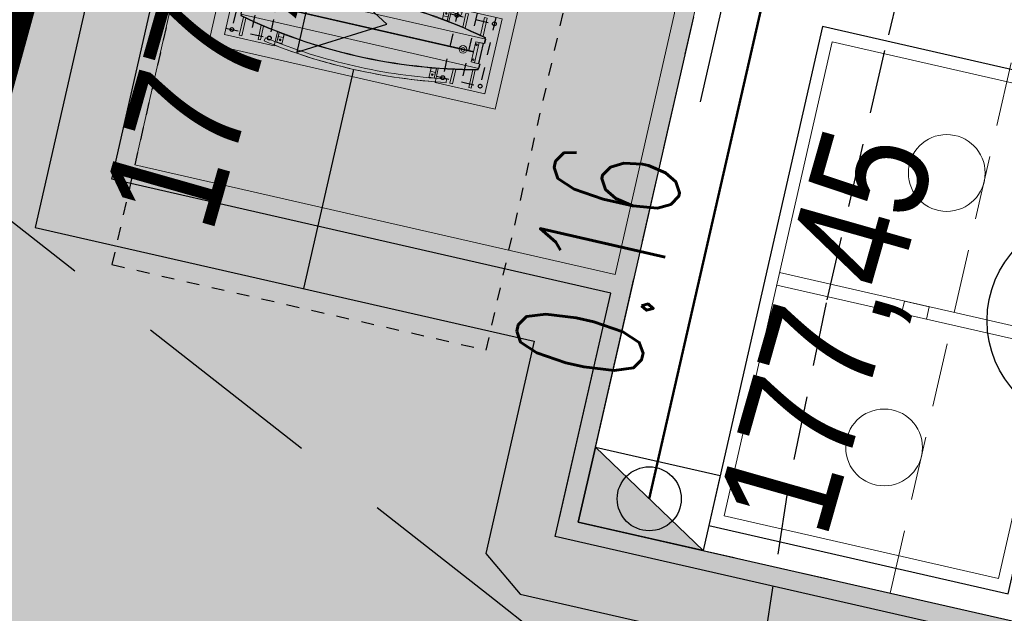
# Model space of a CAD drawing. Header units: metres. Extents: x 964 to 7125, y -212 to 9570.
# Tile 65 of 185: x 1906.96 to 1914.65, y 235.66 to 240.3. Entities that reach past the tile are written whole.
import ezdxf
from ezdxf import colors
from ezdxf.entities.mleader import LeaderData, LeaderLine
from ezdxf.enums import TextEntityAlignment as Align
from ezdxf.math import Vec2, Vec3

# ---------------------------------------------------------------- set-up
doc = ezdxf.new("R2010")
doc.units = ezdxf.units.M
for name, pattern in [('ACAD_ISO03W100', [30, 12, -18]), ('CENTER2', [1.125, 0.75, -0.125, 0.125, -0.125]), ('CIĄGłA', [0]), ('DASH', [0.75, 0.5, -0.25]), ('DASHED', [0.75, 0.5, -0.25]), ('HIDDEN', [0.375, 0.25, -0.125])]:
    doc.linetypes.add(name, pattern=pattern)
for name, color, linetype, lineweight in [('- AGP-1_OPISY', 7, 'Continuous', 13), ('00', 4, 'Continuous', 30), ('_IE', 240, 'Continuous', 9), ('AGP1_granica_opracow', 7, 'Continuous', 15), ('AGP1_HATCH', 7, 'Continuous', 5), ('AGP1_KRAWEZNIKI GRUBOŚCI', 7, 'Continuous', 15), ('AGP1_KRAWEZNIKI NOWE', 7, 'Continuous', 30), ('AGP1_OPISY', 7, 'Continuous', 13), ('AGP1_PYLON', 5, 'Continuous', 15), ('IS', 7, 'Continuous', 15), ('IS-KD-brudna', 96, 'Continuous', 50), ('IS-KD-brudna-studnie', 96, 'Continuous', 30), ('IS-KD-opis', 96, 'Continuous', 30), ('IS-KD-opis-rzedne', 96, 'Continuous', 30), ('IS-KD-zbiornik', 96, 'Continuous', 30), ('MIEJCA PARKINGOWE', 7, 'Continuous', 9), ('STREFY GAZOCIĄG', 7, 'Continuous', 9)]:
    doc.layers.add(name, color=color, linetype=linetype, lineweight=lineweight)
for name, color, linetype in [('03', 1, 'CENTER2'), ('05', 3, 'Continuous'), ('0S', 7, 'Continuous'), ('WYMIARY', 9, 'Continuous'), ('ZP_strefy oddziaływania', 8, 'HIDDEN'), ('zz-odwodnienie', 5, 'Continuous')]:
    doc.layers.add(name, color=color, linetype=linetype)
doc.layers.add('IS-viewport', color=254, linetype='Continuous', lineweight=0, plot=False)
doc.styles.add('IS-0.6', font='simplex.shx', dxfattribs={"width": 0.6})
doc.styles.get("Standard").update_dxf_attribs({"font": 'arial.ttf'})

# ---------------------------------------------------------------- blocks, each defined once
blk = doc.blocks.new('d_wpust')
at = {"layer": 'zz-odwodnienie'}
blk.add_hatch(color=0, dxfattribs=at).paths.add_polyline_path([(-0.5, 0.6000000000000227), (-0.5, 0), (0.5, 0)])
at = {"layer": 'zz-odwodnienie', "color": 0}
for p, q in [((-0.5, 0.6000000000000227), (0.5, 0)), ((-0.5, 0), (-0.5, 0.6000000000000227)), ((-0.5, 0.6000000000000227), (0.5, 0.6000000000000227)), ((0.5, 0.6000000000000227), (0.5, 0)), ((0.5, 0), (-0.5, 0))]:
    blk.add_line(p, q, dxfattribs=at)
blk.add_lwpolyline([(-0.5, 0.6000000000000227), (-0.5, 0), (0.5, 0)], close=True, dxfattribs=at)
blk = doc.blocks.new('d_rzędna')
at = {"layer": 'zz-odwodnienie'}
blk.add_hatch(color=0, dxfattribs=at).paths.add_polyline_path([(0, 0), (0.3686594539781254, 0.6385369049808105), (-0.3686594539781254, 0.6385369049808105)])
at = {"layer": 'zz-odwodnienie', "color": 0}
for p, q in [((-0.3686594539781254, 0.6385369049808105), (0, 0)), ((0.3686594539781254, 0.6385369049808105), (-0.3686594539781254, 0.6385369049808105)), ((-0.3686594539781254, 0.6385369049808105), (0, 0)), ((0.3686594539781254, 0.6385369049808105), (-0.3686594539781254, 0.6385369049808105)), ((0, 0), (0.3686594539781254, 0.6385369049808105)), ((0, 0), (0.3686594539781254, 0.6385369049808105))]:
    blk.add_line(p, q, dxfattribs=at)
blk = doc.blocks.new('opracowanie drogowe 20250115 konstantynów')
at = {"layer": 'zz-odwodnienie', "rotation": 77.28578732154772}
blk.add_blockref('d_rzędna', (1909.83012639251, 240.2668672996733), dxfattribs=at)
at = {"layer": 'zz-odwodnienie', "color": 5, "linetype": 'CIĄGłA', "lineweight": 0, "rotation": 347.1431079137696}
for p in [(1911.81327759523, 236.2659347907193), (1911.81327759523, 236.2659347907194), (1911.81327759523, 236.2659347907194)]:
    blk.add_blockref('d_wpust', p, dxfattribs=at)
at = {"layer": 'zz-odwodnienie', "char_height": 0.9, "width": 5.784085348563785, "attachment_point": 1, "rotation": 74.12952745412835}
for s, insert in [('{\\fArial Narrow|b0|i0|c238|p34;177,65}', (1907.595717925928, 238.8595530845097)), ('{\\fArial Narrow|b0|i0|c238|p34;177,45}', (1912.395148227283, 236.4758554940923)), ('{\\fArial Narrow|b0|i0|c238|p34;177,45}', (1912.395148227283, 236.4758554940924)), ('{\\fArial Narrow|b0|i0|c238|p34;177,45}', (1912.395148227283, 236.4758554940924))]:
    blk.add_mtext(s, dxfattribs=dict(at, insert=insert))
blk = doc.blocks.new('pylon Orlen rzut')
at = {"layer": 'AGP1_PYLON', "color": 18, "true_color": 0x000000}
for p, q in [((-929.3750000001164, 279.9999999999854), (-929.3750000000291, 134.9997798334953)), ((-909.3750000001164, 279.9999999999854), (-929.3750000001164, 279.9999999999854)), ((-909.3750000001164, 279.9999999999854), (-909.3750000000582, 139.3932414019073)), ((-759.3750000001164, 280.0000000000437), (-779.3750000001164, 280.0000000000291)), ((-779.3750000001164, 280.0000000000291), (-779.3750000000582, 165.5257989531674)), ((-759.3750000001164, 280.0000000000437), (-759.3750000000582, 169.1761474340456)), ((-730.0851894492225, 280.8298369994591), (-725.5928571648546, 254.2061830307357)), ((-630.0000000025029, 269.247322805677), (-630.0000000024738, 190.4342686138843)), ((-590.0000000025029, 196.1872071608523), (-590.0000000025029, 274.8981267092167)), ((589.9999999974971, 196.1872071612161), (589.9999999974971, 274.8981267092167)), ((629.9999999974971, 269.2473228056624), (629.9999999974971, 190.4342686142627)), ((730.0851894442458, 280.8298369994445), (725.5928571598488, 254.2061830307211)), ((759.3750000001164, 280.0000000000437), (779.3750000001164, 280.0000000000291)), ((759.3750000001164, 280.0000000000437), (759.3750000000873, 169.1761474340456)), ((779.3750000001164, 280.0000000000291), (779.3750000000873, 165.5257989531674)), ((909.3750000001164, 279.9999999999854), (929.3750000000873, 279.9999999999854)), ((909.3750000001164, 279.9999999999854), (909.3750000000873, 139.3932414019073)), ((929.3750000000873, 279.9999999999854), (929.3750000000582, 134.9997798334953)), ((-630.0029395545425, 222.2406295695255), (-590.002939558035, 222.2411586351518)), ((-630.0000000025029, 222.2489623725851), (-590.0000000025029, 222.2489623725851)), ((629.9999999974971, 222.2489623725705), (589.9999999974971, 222.2489623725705)), ((-954.9999999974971, 118.000000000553), (954.9999999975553, 117.9999999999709)), ((-954.9999999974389, 118.0000000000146), (954.9999999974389, 118.0000000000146)), ((-954.9999999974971, 118.000000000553), (-954.9999999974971, 82.00000000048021)), ((-954.9999999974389, 118.0000000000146), (-954.9999999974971, 82.00000000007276)), ((-951.9999999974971, 116.5744138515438), (-951.9999999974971, 82.00000000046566)), ((-951.9999999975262, 116.5744138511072), (-951.9999999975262, 82.00000000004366)), ((-949.9999999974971, 118.000000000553), (-949.9999999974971, 130.3639200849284)), ((-945.9999999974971, 127.1700622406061), (-945.9999999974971, 118.000000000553)), ((-944.9999999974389, 81.00000000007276), (-944.9999999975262, 8.731149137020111e-11)), ((-944.9999999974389, 81.00000000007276), (-944.9999999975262, 8.731149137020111e-11)), ((-944.9999999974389, 81.00000000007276), (-944.9999999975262, 8.731149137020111e-11)), ((-944.9999999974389, 81.00000000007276), (-944.9999999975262, 8.731149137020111e-11)), ((-942.9999999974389, 81.00000000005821), (-942.9999999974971, 8.731149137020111e-11)), ((-942.9999999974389, 81.00000000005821), (-942.9999999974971, 8.731149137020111e-11)), ((-942.9999999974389, 81.00000000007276), (-942.9999999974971, 8.731149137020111e-11)), ((-942.9999999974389, 81.00000000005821), (-942.9999999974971, 8.731149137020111e-11)), ((-909.9999999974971, 82.0000000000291), (-909.9999999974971, -80.99999999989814)), ((-884.9999999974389, 81.00000000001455), (-884.9999999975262, 4.365574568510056e-11)), ((884.999999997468, 81.00000000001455), (884.9999999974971, 4.365574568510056e-11)), ((884.999999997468, 81.00000000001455), (884.9999999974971, 4.365574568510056e-11)), ((909.999999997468, 82.0000000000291), (909.999999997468, -80.99999999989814)), ((909.999999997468, 82.0000000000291), (909.999999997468, -80.99999999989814)), ((942.9999999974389, 81.00000000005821), (942.9999999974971, 8.731149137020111e-11)), ((942.9999999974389, 81.00000000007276), (942.9999999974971, 8.731149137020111e-11)), ((942.9999999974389, 81.00000000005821), (942.9999999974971, 8.731149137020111e-11)), ((942.9999999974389, 81.00000000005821), (942.9999999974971, 8.731149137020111e-11)), ((942.9999999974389, 81.00000000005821), (942.9999999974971, 8.731149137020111e-11)), ((942.9999999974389, 81.00000000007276), (942.9999999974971, 8.731149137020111e-11)), ((942.9999999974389, 81.00000000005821), (942.9999999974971, 8.731149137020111e-11)), ((942.9999999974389, 81.00000000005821), (942.9999999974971, 8.731149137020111e-11)), ((944.999999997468, 81.00000000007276), (944.9999999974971, 8.731149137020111e-11)), ((944.999999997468, 81.00000000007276), (944.9999999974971, 8.731149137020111e-11)), ((944.999999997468, 81.00000000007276), (944.9999999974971, 8.731149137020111e-11)), ((944.999999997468, 81.00000000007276), (944.9999999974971, 8.731149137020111e-11)), ((944.999999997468, 81.00000000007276), (944.9999999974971, 8.731149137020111e-11)), ((944.999999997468, 81.00000000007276), (944.9999999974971, 8.731149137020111e-11)), ((944.999999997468, 81.00000000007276), (944.9999999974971, 8.731149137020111e-11)), ((944.999999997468, 81.00000000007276), (944.9999999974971, 8.731149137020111e-11)), ((945.9999999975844, 127.170062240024), (945.9999999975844, 117.9999999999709)), ((949.9999999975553, 117.9999999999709), (949.9999999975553, 130.3639200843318)), ((951.9999999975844, 116.5744138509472), (951.9999999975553, 81.99999999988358)), ((951.9999999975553, 116.5744138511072), (951.9999999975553, 82.00000000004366)), ((954.9999999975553, 117.9999999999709), (954.9999999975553, 81.99999999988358)), ((954.9999999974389, 118.0000000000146), (954.999999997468, 82.00000000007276)), ((954.9999999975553, 116.5744138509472), (954.9999999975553, 81.99999999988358)), ((954.9999999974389, 116.5744138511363), (954.999999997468, 82.00000000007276)), ((-944.9999999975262, -80.99999999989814), (-944.9999999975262, 8.731149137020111e-11)), ((-944.9999999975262, -80.99999999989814), (-944.9999999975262, 8.731149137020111e-11)), ((-942.9999999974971, -80.99999999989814), (-942.9999999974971, 8.731149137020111e-11)), ((-942.9999999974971, -80.99999999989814), (-942.9999999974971, 8.731149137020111e-11)), ((-884.9999999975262, 3.000000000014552), (884.9999999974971, 3.000000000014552)), ((-884.9999999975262, -80.99999999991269), (-884.9999999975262, 7.275957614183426e-11)), ((-884.9999999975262, 7.275957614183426e-11), (-814.9999999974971, 7.275957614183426e-11)), ((-784.9999999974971, 1.455191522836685e-11), (2.502929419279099e-09, 1.455191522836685e-11)), ((784.9999999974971, 1.455191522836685e-11), (-2.502929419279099e-09, 1.455191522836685e-11)), ((884.9999999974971, 7.275957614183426e-11), (814.9999999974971, 7.275957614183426e-11)), ((884.9999999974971, 7.275957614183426e-11), (814.9999999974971, 7.275957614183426e-11)), ((884.9999999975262, -80.99999999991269), (884.9999999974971, 7.275957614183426e-11)), ((884.9999999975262, -80.99999999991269), (884.9999999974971, 7.275957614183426e-11)), ((942.9999999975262, -80.99999999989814), (942.9999999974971, 8.731149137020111e-11)), ((942.9999999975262, -80.99999999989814), (942.9999999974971, 8.731149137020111e-11)), ((942.9999999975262, -80.99999999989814), (942.9999999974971, 8.731149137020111e-11)), ((942.9999999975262, -80.99999999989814), (942.9999999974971, 8.731149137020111e-11)), ((944.9999999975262, -80.99999999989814), (944.9999999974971, 8.731149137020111e-11)), ((944.9999999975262, -80.99999999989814), (944.9999999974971, 8.731149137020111e-11)), ((944.9999999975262, -80.99999999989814), (944.9999999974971, 8.731149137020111e-11)), ((944.9999999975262, -80.99999999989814), (944.9999999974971, 8.731149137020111e-11)), ((-884.9999999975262, -2.999999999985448), (884.9999999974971, -2.999999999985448)), ((-954.9999999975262, -117.9999999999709), (-954.9999999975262, -81.99999999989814)), ((-954.9999999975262, -117.9999999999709), (954.9999999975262, -117.9999999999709)), ((-951.9999999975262, -116.5744138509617), (-951.9999999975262, -81.99999999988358)), ((-949.9999999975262, -117.9999999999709), (-949.9999999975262, -130.3639200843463)), ((-945.9999999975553, -127.170062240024), (-945.9999999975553, -117.9999999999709)), ((-929.375, -279.9999999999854), (-929.375, -134.9997798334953)), ((-909.3750000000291, -279.9999999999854), (-909.3750000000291, -139.3932414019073)), ((909.375, -279.9999999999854), (909.375, -139.3932414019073)), ((929.375, -279.9999999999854), (929.375, -134.9997798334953)), ((945.9999999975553, -127.170062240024), (945.9999999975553, -117.9999999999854)), ((949.9999999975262, -117.9999999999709), (949.9999999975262, -130.3639200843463)), ((951.9999999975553, -116.5744138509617), (951.9999999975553, -81.99999999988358)), ((954.9999999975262, -117.9999999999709), (954.9999999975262, -81.99999999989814)), ((954.9999999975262, -116.5744138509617), (954.9999999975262, -81.99999999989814)), ((-779.3750000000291, -279.9999999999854), (-779.3750000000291, -165.5257989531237)), ((-759.3750000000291, -279.9999999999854), (-759.3750000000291, -169.1761474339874)), ((-630.0029395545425, -222.2406295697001), (-590.002939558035, -222.2411586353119)), ((-630.0000000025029, -269.247322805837), (-630.0000000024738, -190.4342686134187)), ((-630.0000000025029, -222.2489623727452), (-590.0000000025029, -222.2489623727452)), ((-590.0000000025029, -196.1872071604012), (-590.0000000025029, -274.8981267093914)), ((589.9999999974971, -196.1872071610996), (589.9999999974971, -274.8981267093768)), ((629.9999999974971, -222.2489623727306), (589.9999999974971, -222.2489623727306)), ((629.9999999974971, -269.2473228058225), (629.9999999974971, -190.4342686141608)), ((759.375, -279.9999999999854), (759.375, -169.1761474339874)), ((779.375, -279.9999999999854), (779.375, -165.5257989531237)), ((-909.3750000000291, -279.9999999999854), (-929.375, -279.9999999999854)), ((-759.3750000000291, -279.9999999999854), (-779.3750000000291, -279.9999999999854)), ((-730.0851894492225, -280.8298369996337), (-725.5928571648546, -254.2061830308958)), ((730.0851894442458, -280.8298369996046), (725.5928571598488, -254.2061830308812)), ((759.375, -279.9999999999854), (779.375, -279.9999999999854)), ((909.375, -279.9999999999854), (929.375, -279.9999999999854))]:
    blk.add_line(p, q, dxfattribs=at)
at = {"layer": 'AGP1_PYLON', "color": 18, "linetype": 'ACAD_ISO03W100', "true_color": 0x000000}
for p, q in [((-630.0000000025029, 269.247322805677), (-590.0000000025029, 269.1998739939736)), ((-630.0000000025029, 190.4342686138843), (-630.0000000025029, 242.4646424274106)), ((629.9999999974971, 269.2473228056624), (589.9999999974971, 269.1998739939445)), ((629.9999999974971, 190.4342686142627), (629.9999999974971, 242.4646424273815)), ((-590.0000000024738, 196.1872071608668), (-590.0000000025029, 222.2489623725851)), ((589.9999999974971, 196.1872071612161), (589.9999999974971, 222.2489623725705)), ((-630.0000000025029, -190.4342686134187), (-630.0000000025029, -242.4646424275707)), ((-590.0000000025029, -196.1872071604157), (-590.0000000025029, -222.2489623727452)), ((589.9999999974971, -196.1872071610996), (589.9999999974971, -222.2489623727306)), ((629.9999999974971, -190.4342686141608), (629.9999999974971, -242.4646424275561)), ((-630.0000000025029, -269.247322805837), (-590.0000000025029, -269.1998739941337)), ((629.9999999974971, -269.2473228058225), (589.9999999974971, -269.1998739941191))]:
    blk.add_line(p, q, dxfattribs=at)
at = {"layer": 'AGP1_PYLON', "color": 18, "linetype": 'Continuous', "true_color": 0x000000}
for p, q in [((-954.9999999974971, 82.00000000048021), (-909.9999999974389, 82.00000000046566)), ((-954.9999999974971, 82.00000000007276), (-909.9999999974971, 82.0000000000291)), ((-944.9999999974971, 81.00000000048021), (-884.9999999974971, 81.00000000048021)), ((-944.9999999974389, 81.00000000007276), (-884.9999999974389, 81.00000000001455)), ((944.9999999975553, 80.99999999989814), (884.9999999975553, 80.99999999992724)), ((944.9999999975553, 80.99999999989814), (884.9999999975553, 80.99999999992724)), ((944.999999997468, 81.00000000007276), (884.999999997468, 81.00000000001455)), ((944.999999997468, 81.00000000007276), (884.999999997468, 81.00000000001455)), ((954.9999999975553, 81.99999999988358), (909.9999999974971, 81.99999999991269)), ((954.9999999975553, 81.99999999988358), (909.9999999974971, 81.99999999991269)), ((954.999999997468, 82.00000000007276), (909.999999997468, 82.0000000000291)), ((954.999999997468, 82.00000000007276), (909.999999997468, 82.0000000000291)), ((-954.9999999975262, -81.99999999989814), (-909.9999999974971, -81.99999999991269)), ((-944.9999999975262, -80.99999999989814), (-884.9999999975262, -80.99999999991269)), ((944.9999999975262, -80.99999999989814), (884.9999999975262, -80.99999999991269)), ((944.9999999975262, -80.99999999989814), (884.9999999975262, -80.99999999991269)), ((954.9999999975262, -81.99999999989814), (909.999999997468, -81.99999999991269)), ((954.9999999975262, -81.99999999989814), (909.999999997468, -81.99999999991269))]:
    blk.add_line(p, q, dxfattribs=at)
at = {"layer": 'AGP1_PYLON', "color": 18, "true_color": 0x000000}
for points in [[(-644.3750000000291, 188.2726433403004), (-644.3750000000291, 300.0000000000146), (-1044.375000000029, 300.0000000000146), (-1044.375000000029, -299.9999999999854), (-644.3750000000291, -299.9999999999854), (-644.3750000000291, -188.2726433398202)], [(644.375, 188.2726433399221), (644.375, 300.0000000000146), (1044.375, 300.0000000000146), (1044.375, -299.9999999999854), (644.375, -299.9999999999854), (644.375, -188.2726433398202)]]:
    blk.add_lwpolyline(points, dxfattribs=at)
for points in [[(-613.5032451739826, 245.3470917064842), (-611.7532050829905, 242.3160259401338), (-608.2532050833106, 242.3160722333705), (-606.5032451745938, 245.3471842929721), (-608.2532852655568, 248.378250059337), (-611.7532852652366, 248.3782037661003)], [(613.4999999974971, 245.3552062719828), (611.7499999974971, 242.3241173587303), (608.2499999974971, 242.3241173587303), (606.4999999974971, 245.3552062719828), (608.2499999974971, 248.3862951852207), (611.7499999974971, 248.3862951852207)], [(-613.5032451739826, -245.3470917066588), (-611.7532050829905, -242.3160259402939), (-608.2532050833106, -242.3160722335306), (-606.5032451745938, -245.3471842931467), (-608.2532852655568, -248.3782500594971), (-611.7532852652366, -248.3782037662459)], [(613.4999999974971, -245.3552062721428), (611.7499999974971, -242.3241173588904), (608.2499999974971, -242.3241173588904), (606.4999999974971, -245.3552062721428), (608.2499999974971, -248.3862951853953), (611.7499999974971, -248.3862951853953)]]:
    blk.add_lwpolyline(points, close=True, dxfattribs=at)
for centre, radius in [((-994.3749999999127, 250.0000000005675), 15), ((-994.3750000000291, 250.0000000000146), 15), ((-694.3749999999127, 250.0000000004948), 15), ((-694.3750000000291, 250.0000000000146), 15), ((-610.0032451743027, 245.3471379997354), 6.850000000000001), ((-610.0032451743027, 245.3471379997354), 6.25), ((-610.0032451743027, 245.3471379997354), 3.5), ((609.9999999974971, 245.3552062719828), 6.850000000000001), ((609.9999999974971, 245.3552062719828), 6.25), ((609.9999999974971, 245.3552062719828), 3.5), ((694.3750000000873, 250.0000000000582), 15), ((694.375, 250.0000000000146), 15), ((994.3750000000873, 249.9999999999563), 15), ((994.375, 250.0000000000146), 15), ((-894.9076674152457, 60.00000000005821), 6.000000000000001), ((-799.9999999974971, 1.455191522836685e-11), 30), ((-799.9999999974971, 1.455191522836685e-11), 15), ((799.9999999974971, 1.455191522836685e-11), 30), ((799.9999999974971, 1.455191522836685e-11), 15), ((799.9999999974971, 1.455191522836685e-11), 15), ((894.9076674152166, 60.00000000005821), 6.000000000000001), ((894.9076674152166, 60.00000000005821), 6.000000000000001), ((-894.9076674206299, -60.00000000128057), 6.000000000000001), ((894.9076674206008, -60.00000000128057), 6.000000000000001), ((894.9076674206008, -60.00000000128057), 6.000000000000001), ((-994.3750000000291, -249.9999999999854), 15), ((-694.3750000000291, -249.9999999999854), 15), ((-610.0032451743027, -245.3471379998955), 6.850000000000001), ((-610.0032451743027, -245.3471379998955), 6.25), ((-610.0032451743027, -245.3471379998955), 3.5), ((609.9999999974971, -245.3552062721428), 6.850000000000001), ((609.9999999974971, -245.3552062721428), 6.25), ((609.9999999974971, -245.3552062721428), 3.5), ((694.375, -249.9999999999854), 15), ((994.375, -249.9999999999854), 15)]:
    blk.add_circle(centre, radius, dxfattribs=at)
for centre, radius, start, end in [((0.08518944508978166, -4046.499994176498), 4388.5, 90.00114175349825, 99.57756641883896), ((0.08518944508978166, -4046.499994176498), 4361.5, 90.00114175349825, 99.57756641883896), ((-0.08518945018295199, -4046.499994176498), 4361.5, 80.42243358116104, 89.99885824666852), ((-0.08518945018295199, -4046.499994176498), 4388.5, 80.42243358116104, 89.99885824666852), ((2.12457962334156e-09, -4047.999994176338), 4285, 90, 102.8091143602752), ((2.12457962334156e-09, -4047.999994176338), 4281, 90, 102.7663885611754), ((-4.598405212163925e-09, -4047.999994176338), 4285, 77.19088563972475, 90), ((-4.598405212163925e-09, -4047.999994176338), 4281, 77.23361143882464, 90), ((3.37604433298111e-09, 4047.999994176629), 4285, 257.1908856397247, 270), ((3.37604433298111e-09, 4047.999994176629), 4281, 257.2336114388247, 270), ((-3.37604433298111e-09, 4047.999994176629), 4281, 270, 282.7663885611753), ((-3.37604433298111e-09, 4047.999994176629), 4285, 270, 282.8091143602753), ((0.08518944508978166, 4046.499994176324), 4388.5, 260.422433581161, 269.9988582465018), ((0.08518944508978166, 4046.499994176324), 4361.5, 260.422433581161, 269.9988582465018), ((-0.08518945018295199, 4046.499994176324), 4361.5, 270.0011417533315, 279.577566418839), ((-0.08518945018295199, 4046.499994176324), 4388.5, 270.0011417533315, 279.577566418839)]:
    blk.add_arc(centre, radius, start, end, dxfattribs=at)
blk = doc.blocks.new('pylon fundament rzut 21 04 2021')
at = {"layer": '00', "color": 18, "lineweight": -3, "ltscale": 25, "true_color": 0x000000}
for centre in [(-994.9999990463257, 250.0000009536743), (-994.9999990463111, 250.0000001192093), (-694.9999990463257, 250), (-694.9999990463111, 250.0000001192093), (695.0000009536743, 250), (695.0000009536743, 250.0000001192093), (995, 250.0000009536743), (995.0000009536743, 250.0000001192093), (-994.9999990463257, -250), (-994.9999990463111, -249.9999998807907), (-694.9999990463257, -250), (-694.9999990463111, -249.9999998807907), (695.0000009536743, -249.9999990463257), (695.0000009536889, -249.9999998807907), (995.0000009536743, -250), (995.0000009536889, -249.9999998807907)]:
    blk.add_circle(centre, 15, dxfattribs=at)
at = {"layer": '03', "color": 18, "true_color": 0x000000}
for p, q in [((-1044.999999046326, 250), (-644.9999990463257, 250.0000009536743)), ((-1044.999999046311, 250.0000001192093), (-644.9999990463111, 250.0000001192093)), ((-994.9999990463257, 300), (-994.9999990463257, -300)), ((-994.9999990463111, 300.0000001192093), (-994.9999990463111, -299.9999998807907)), ((-844.9999980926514, 300), (-845, -300)), ((-844.9999990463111, 300.0000001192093), (-844.9999990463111, -299.9999998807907)), ((-694.9999990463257, 300.0000009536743), (-695, -300)), ((-694.9999990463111, 300.0000001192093), (-694.9999990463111, -299.9999998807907)), ((645.0000009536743, 250.0000009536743), (1045.000000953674, 250)), ((645.0000009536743, 250.0000001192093), (1045.000000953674, 250.0000001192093)), ((695.0000009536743, 300), (695.0000009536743, -300)), ((695.0000009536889, 300.0000001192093), (695.0000009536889, -299.9999998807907)), ((845.0000009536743, 300), (845.0000009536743, -300)), ((845.0000009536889, 300.0000001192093), (845.0000009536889, -299.9999998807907)), ((995.0000009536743, 300), (995.0000009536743, -299.9999990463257)), ((995.0000009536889, 300.0000001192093), (995.0000009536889, -299.9999998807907)), ((-1044.999999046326, -250), (-645, -250)), ((-1044.999999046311, -249.9999998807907), (-644.9999990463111, -249.9999998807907)), ((645, -250), (1045.000000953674, -249.9999990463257)), ((645.0000009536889, -249.9999998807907), (1045.000000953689, -249.9999998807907))]:
    blk.add_line(p, q, dxfattribs=at)
at = {"layer": '0S', "color": 18, "linetype": 'DASHED', "lineweight": -3, "true_color": 0x000000}
blk.add_lwpolyline([(-1499.999999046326, -2249.999999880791), (1500.000000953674, -2249.999999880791), (1500.000000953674, 2250.000000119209), (-1499.999999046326, 2250.000000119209)], close=True, dxfattribs=at)
blk = doc.blocks.new('A$C7CB564F1')
at = {"layer": 'IS-KD-zbiornik', "color": 0, "lineweight": 9, "ltscale": 0.03}
for p, q in [((1.94999999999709, 2.300000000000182), (1.94999999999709, 0.09999999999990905)), ((2.049999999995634, 2.300000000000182), (2.049999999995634, 0.09999999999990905))]:
    blk.add_line(p, q, dxfattribs=at)
at = {"layer": 'IS-KD-zbiornik', "color": 0}
blk.add_lwpolyline([(0, 0), (3.999999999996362, 0), (3.999999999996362, 2.400000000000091), (0, 2.400000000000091)], close=True, dxfattribs=at)
at = {"layer": 'IS-KD-zbiornik', "color": 0, "lineweight": 9, "ltscale": 0.03}
for points in [[(0.09999999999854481, 0.09999999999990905), (3.899999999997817, 0.09999999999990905), (3.899999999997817, 2.300000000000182), (0.09999999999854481, 2.300000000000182)], [(1.94999999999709, 1.099999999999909), (2.049999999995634, 1.099999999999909), (2.049999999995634, 1.299999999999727), (1.94999999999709, 1.299999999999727)]]:
    blk.add_lwpolyline(points, close=True, dxfattribs=at)
for centre in [(0.8999999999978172, 1.199999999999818), (3.099999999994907, 1.199999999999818)]:
    blk.add_circle(centre, 0.3, dxfattribs=at)
blk = doc.blocks.new('IS_konstantynów_zbiornik_kd')
at = {"layer": 'IS-KD-zbiornik', "color": 0, "rotation": 257.1431079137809}
blk.add_blockref('A$C7CB564F1', (0.8900666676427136, 3.899715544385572), dxfattribs=at)
blk = doc.blocks.new('*U123')
at = {"color": 0, "linetype": 'Continuous', "lineweight": -2}
blk.add_lwpolyline([(-0.5149953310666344, -0.9081738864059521), (-0.06996199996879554, 1.041683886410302), (-0.5362108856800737, 0.1223841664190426)], dxfattribs=at)
at = {"layer": 'IS-viewport'}
blk.add_line((-0.2225166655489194, -0.9749288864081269), (0.2225166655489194, 0.9749288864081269), dxfattribs=at)
at = {"color": 0, "linetype": 'Continuous', "lineweight": -2, "style": 'IS-0.6', "width": 0.6}
blk.add_attdef('OPIS-P', (0.04129633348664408, 1.529148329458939), '', height=0.9999999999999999, rotation=77.14310794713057, dxfattribs=at)
blk.add_attdef('OPIS-POD', text='', height=0.9999999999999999, rotation=77.14310794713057, dxfattribs=at).set_placement((0.2924786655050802, -0.06675499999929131), align=Align.TOP_CENTER)
blk.add_attdef('OPIS-L', text='', height=0.9999999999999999, rotation=77.14310794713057, dxfattribs=at).set_placement((-0.6262536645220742, -1.39563832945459), align=Align.RIGHT)
blk = doc.blocks.new('IS-opis-studni-L-0.6')
at = {"color": 0, "linetype": 'Continuous', "lineweight": 15, "transparency": 16777216}
blk.add_line((-3.5, 0), (0, 0), dxfattribs=at)
at = {"color": 0, "linetype": 'Continuous', "lineweight": -2, "transparency": 16777216, "style": 'IS-0.6', "width": 0.6}
for p in [(-1.75, 0.25), (-1.75, -1.25), (-1.75, -2.5)]:
    blk.add_attdef('000,00', text='', height=1, dxfattribs=at).set_placement(p, align=Align.CENTER)
blk.add_attdef('S0', text='', height=1.25, dxfattribs=at).set_placement((-3.75, 0), align=Align.MIDDLE_RIGHT)
blk = doc.blocks.new('_None', base_point=(2.5, 0))
blk = doc.blocks.new('IE_20251212')
at = {"layer": '_IE', "linetype": 'CIĄGłA', "lineweight": -3}
blk.add_line((-13.61841294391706, -56.91028505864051), (-14.00946844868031, -58.62413477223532), dxfattribs=at)
at = {"layer": '_IE', "lineweight": -3, "ltscale": 3}
blk.add_lwpolyline([(-10.30981419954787, -34.86663471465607), (-14.09902957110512, -49.3510406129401), (-16.10631051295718, -58.14569046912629), (-12.20622141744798, -59.03558839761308), (-12.58458194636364, -60.69332763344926), (-12.31453132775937, -61.01123600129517), (6.516857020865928, -65.30929079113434), (6.149704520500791, -66.91792345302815), (13.21793894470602, -68.53116928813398)], dxfattribs=at)
blk = doc.blocks.new('IS_2025-10-21')
at = {"layer": 'IS-KD-brudna'}
blk.add_line((1911.880032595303, 236.5584134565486), (1913.126125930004, 242.0180152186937), dxfattribs=at)
at = {"layer": 'IS-KD-brudna-studnie'}
blk.add_circle((1911.880032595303, 236.5584134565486), 0.25, dxfattribs=at)
at = {"layer": 'IS-KD-opis'}
ref = blk.add_blockref('*U123', (1912.79569433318, 240.5702705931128), dxfattribs=at)
ref.add_attrib('OPIS-L', '0.16', dxfattribs={"layer": '0', "color": 0, "linetype": 'Continuous', "lineweight": -2, "height": 1, "rotation": 77.14310794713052, "style": 'IS-0.6', "width": 0.5999999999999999}).set_placement((1912.169440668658, 239.1746322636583), align=Align.RIGHT)
at = {"layer": 'IS-KD-zbiornik'}
blk.add_blockref('IS_konstantynów_zbiornik_kd', (1912.345245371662, 236.3496622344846), dxfattribs=at)
at = {"layer": 'IS-KD-opis-rzedne'}
ml = blk.add_multileader_block('Standard', dxfattribs=at)
ml.set_content('IS-opis-studni-L-0.6', color=256)
ml.set_attribute('S0', 'D2', width=0)
ml.set_attribute('000,00', '177,59', width=0)
ml.set_attribute('000,00', '175,88', width=0)
ml.set_attribute('000,00', '', width=0)
ml.set_leader_properties(linetype='Continuous', lineweight=9)
ml.set_arrow_properties(name='NONE')
ml.build(insert=Vec2(0, 0))
ml.multileader.update_dxf_attribs({"has_dogleg": 0, "text_left_attachment_type": 6, "text_right_attachment_type": 6, "dogleg_length": 0, "arrow_head_size": 5, "block_connection_type": 1})
ctx = ml.context
ctx.base_point, ctx.char_height, ctx.arrow_head_size, ctx.landing_gap_size, ctx.plane_origin = Vec3(1911.088414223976, 228.5261956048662), 20, 5, 5, Vec3(1924.860935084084, 238.2213226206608)
ctx.left_attachment, ctx.right_attachment, ctx.text_align_type, ctx.attachment_type = 6, 6, 2, 1
notes = []
notes.append((ctx, [(0, (1, 1, 0), (1911.088414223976, 228.5261956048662), (-1, 0), 0, [(0, [(1920.061886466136, 240.9478629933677)], 0, [])])]))
ctx.block.insert = Vec3(1911.088414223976, 228.5261956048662)
ml = blk.add_multileader_block('Standard', dxfattribs=at)
ml.set_content('IS-opis-studni-L-0.6', color=256)
ml.set_attribute('S0', 'OS', width=0)
ml.set_attribute('000,00', '177,61', width=0)
ml.set_attribute('000,00', '175,87', width=0)
ml.set_attribute('000,00', '175,84', width=0)
ml.set_leader_properties(linetype='Continuous', lineweight=9)
ml.set_arrow_properties(name='NONE')
ml.build(insert=Vec2(0, 0))
ml.multileader.update_dxf_attribs({"has_dogleg": 0, "text_left_attachment_type": 6, "text_right_attachment_type": 6, "dogleg_length": 0, "arrow_head_size": 5, "block_connection_type": 1})
ctx = ml.context
ctx.base_point, ctx.char_height, ctx.arrow_head_size, ctx.landing_gap_size, ctx.plane_origin = Vec3(1918.971782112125, 229.6163581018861), 20, 5, 5, Vec3(1927.785721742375, 237.5537726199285)
ctx.left_attachment, ctx.right_attachment, ctx.text_align_type, ctx.attachment_type = 6, 6, 2, 1
notes.append((ctx, [(0, (1, 1, 0), (1918.971782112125, 229.6163581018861), (-1, 0), 0, [(0, [(1922.986673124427, 240.2803129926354)], 0, [])])]))
ctx.block.insert = Vec3(1918.971782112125, 229.6163581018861)
for ctx, leaders in notes:
    for number, flags, end, landing, length, lines in leaders:
        leader = LeaderData()
        leader.index, (leader.has_last_leader_line, leader.has_dogleg_vector, leader.attachment_direction) = number, flags
        leader.last_leader_point, leader.dogleg_vector, leader.dogleg_length = Vec3(end), Vec3(landing), length
        for number, points, colour, breaks in lines:
            line = LeaderLine()
            line.index, line.vertices, line.color, line.breaks = number, Vec3.list(points), colors.encode_raw_color(colour), breaks
            leader.lines.append(line)
        ctx.leaders.append(leader)
blk = doc.blocks.new('A$C273a521e')
at = {"layer": 'IS'}
blk.add_blockref('IS_2025-10-21', (-1902.907372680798, -313.0151020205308), dxfattribs=at)

msp = doc.modelspace()

# ---------------------------------------------------------------- hatches: boundary and pattern name
at = {"layer": 'AGP1_HATCH', "transparency": 33554625}
h = msp.add_hatch(dxfattribs=at)
h.set_pattern_fill('GRASS', color=64, scale=0.02)
h.set_pattern_definition([(90, (0, 0), (-0.3592102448, 0.3592102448), [0.09525, -0.6231704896]), (45, (0, 0), (-0.3592102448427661, 0.3592102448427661), [0.09525, -0.41275]), (135, (0, 0), (-0.3592102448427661, -0.3592102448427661), [0.09525, -0.41275])])
edge = h.paths.add_edge_path()
edge.add_line((1918.027372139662, 281.1750997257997), (1917.733087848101, 280.1037389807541))
edge.add_arc((1955.218774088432, 442.3996465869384), 166.5687194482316, 256.9943948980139, 258.1500133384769)
edge.add_line((1921.013892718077, 279.380738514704), (1921.293686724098, 279.3204852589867))
edge.add_line((1921.293686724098, 279.3204852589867), (1921.411575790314, 279.8679188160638))
edge.add_line((1921.411575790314, 279.8679188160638), (1923.034373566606, 279.5184515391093))
edge.add_line((1923.034373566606, 279.5184515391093), (1922.91648450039, 278.9710179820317))
edge.add_line((1922.91648450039, 278.9710179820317), (1933.464755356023, 276.6994623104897))
edge.add_line((1933.464755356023, 276.6994623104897), (1934.495887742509, 277.4314030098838))
edge.add_line((1934.495887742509, 277.4314030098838), (1918.027372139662, 281.1750997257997))
edge = h.paths.add_edge_path()
edge.add_line((1934.495887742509, 277.4314030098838), (1933.464755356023, 276.6994623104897))
edge.add_line((1933.464755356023, 276.6994623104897), (1961.672783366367, 270.6249021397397))
edge.add_arc((1959.177644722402, 261.9819229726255), 8.995932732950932, -9.899978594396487, 73.89711847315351, ccw=False)
edge.add_line((1968.039622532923, 260.4352636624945), (1961.280311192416, 230.8202579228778))
edge.add_line((1961.280311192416, 230.8202579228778), (1960.644477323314, 230.9653696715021))
edge.add_line((1960.644477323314, 230.9653696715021), (1959.26529123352, 224.9226379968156))
edge.add_line((1959.26529123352, 224.9226379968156), (1955.033328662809, 225.8885363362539))
edge.add_line((1955.033328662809, 225.8885363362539), (1956.408039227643, 231.9116583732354))
edge.add_line((1956.408039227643, 231.9116583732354), (1953.022839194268, 230.9890328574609))
edge.add_line((1953.022839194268, 230.9890328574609), (1949.225572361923, 231.8557167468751))
edge.add_line((1949.225572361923, 231.8557167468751), (1948.814638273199, 230.0552605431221))
edge.add_line((1948.814638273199, 230.0552605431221), (1944.094277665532, 231.1293036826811))
edge.add_line((1944.094277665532, 231.1293036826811), (1944.505933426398, 232.9329218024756))
edge.add_line((1944.505933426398, 232.9329218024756), (1938.432993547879, 234.319002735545))
edge.add_line((1938.432993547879, 234.319002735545), (1936.698210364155, 235.4907377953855))
edge.add_arc((1936.198520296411, 234.8031445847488), 0.8499850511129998, 53.99321822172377, 167.1431079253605)
edge.add_line((1935.369845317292, 234.992280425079), (1934.079247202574, 229.3376865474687))
edge.add_line((1934.079247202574, 229.3376865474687), (1929.93579943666, 230.2833823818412))
edge.add_line((1929.93579943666, 230.2833823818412), (1930.302951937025, 231.8920150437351))
edge.add_line((1930.302951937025, 231.8920150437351), (1911.146240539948, 236.2643211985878))
edge.add_line((1911.146240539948, 236.2643211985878), (1911.145917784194, 236.2643948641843))
edge.add_line((1911.145917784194, 236.2643948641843), (1911.579825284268, 238.1655061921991))
edge.add_line((1911.579825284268, 238.1655061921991), (1907.679791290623, 239.0556455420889))
edge.add_line((1907.679791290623, 239.0556455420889), (1908.391844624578, 242.1754179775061))
edge.add_line((1908.391844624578, 242.1754179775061), (1913.602602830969, 262.8037986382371))
edge.add_arc((1910.839397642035, 263.5017936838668), 2.849999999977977, 345.8234528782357, 357.692915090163)
edge.add_line((1913.687087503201, 263.3870659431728), (1913.781314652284, 265.7259047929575))
edge.add_line((1913.781314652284, 265.7259047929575), (1905.257372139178, 234.6850997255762))
edge.add_line((1905.257372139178, 234.6850997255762), (1959.667372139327, 222.3150997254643))
edge.add_line((1959.667372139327, 222.3150997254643), (1970.727372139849, 269.1950997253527))
edge.add_line((1970.727372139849, 269.1950997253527), (1934.495887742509, 277.4314030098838))
at = {"layer": 'AGP1_HATCH', "true_color": 0x636466, "transparency": 33554477}
h = msp.add_hatch(color=251, dxfattribs=at)
h.dxf.hatch_style = 1
h.paths.add_polyline_path([(1957.387694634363, 225.8640364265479), (1955.63282263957, 226.2645664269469), (1956.849989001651, 231.597427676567), (1958.604860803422, 231.1968974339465)], flags=16)
edge = h.paths.add_edge_path()
edge.add_arc((1960.322805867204, 465.5645542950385), 190.2882127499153, 257.0703403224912, 258.0782477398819)
edge.add_line((1921.013892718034, 279.3807385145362), (1961.668481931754, 270.6258284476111))
edge.add_line((1961.668481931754, 270.6258284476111), (1961.673641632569, 270.6246543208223))
edge.add_arc((1959.177644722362, 261.981922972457), 8.99593273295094, -9.899978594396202, 73.8914287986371, ccw=False)
edge.add_line((1968.039622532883, 260.4352636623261), (1961.280311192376, 230.8202579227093))
edge.add_line((1961.280311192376, 230.8202579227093), (1960.644477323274, 230.9653696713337))
edge.add_line((1960.644477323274, 230.9653696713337), (1959.26529123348, 224.9226379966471))
edge.add_line((1959.26529123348, 224.9226379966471), (1955.035033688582, 225.8924517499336))
edge.add_line((1955.035033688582, 225.8924517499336), (1956.414205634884, 231.9351207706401))
edge.add_line((1956.414205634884, 231.9351207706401), (1956.408039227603, 231.911658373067))
edge.add_line((1956.408039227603, 231.911658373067), (1953.022839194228, 230.9890328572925))
edge.add_line((1953.022839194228, 230.9890328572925), (1949.225572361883, 231.855716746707))
edge.add_line((1949.225572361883, 231.855716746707), (1948.814638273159, 230.0552605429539))
edge.add_line((1948.814638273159, 230.0552605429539), (1944.094277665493, 231.1293036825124))
edge.add_line((1944.094277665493, 231.1293036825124), (1944.505933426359, 232.9329218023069))
edge.add_line((1944.505933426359, 232.9329218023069), (1938.432993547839, 234.3190027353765))
edge.add_line((1938.432993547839, 234.3190027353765), (1936.698210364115, 235.4907377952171))
edge.add_arc((1936.198520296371, 234.8031445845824), 0.8499850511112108, 53.99321822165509, 167.1431079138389)
edge.add_line((1935.369845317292, 234.9922804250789), (1934.079247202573, 229.3376865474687))
edge.add_line((1934.079247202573, 229.3376865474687), (1929.93579943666, 230.2833823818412))
edge.add_line((1929.93579943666, 230.2833823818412), (1930.302951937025, 231.8920150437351))
edge.add_line((1930.302951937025, 231.8920150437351), (1911.146240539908, 236.2643211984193))
edge.add_line((1911.146240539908, 236.2643211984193), (1911.145972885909, 236.2646362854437))
edge.add_line((1911.145972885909, 236.2646362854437), (1911.579880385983, 238.1657476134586))
edge.add_line((1911.579880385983, 238.1657476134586), (1907.679791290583, 239.0556455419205))
edge.add_line((1907.679791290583, 239.0556455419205), (1908.391844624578, 242.1754179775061))
edge.add_line((1908.391844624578, 242.1754179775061), (1913.602602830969, 262.8037986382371))
edge.add_arc((1910.839397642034, 263.5017936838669), 2.849999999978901, 345.8234528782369, 357.6929150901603)
edge.add_line((1913.687087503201, 263.3870659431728), (1913.781794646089, 265.7378188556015))
edge.add_line((1913.781794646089, 265.7378188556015), (1913.957681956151, 266.3773577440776))
edge.add_line((1913.957681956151, 266.3773577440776), (1913.836965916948, 263.3810276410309))
edge.add_arc((1910.839397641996, 263.501793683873), 3.000000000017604, 345.82345287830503, 357.69291509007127, ccw=False)
edge.add_line((1913.748034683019, 262.767062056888), (1908.538083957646, 242.1420404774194))
edge.add_line((1908.538083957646, 242.1420404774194), (1911.462870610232, 241.4744904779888))
edge.add_arc((1911.237805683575, 240.497337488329), 1.002737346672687, -9.8722114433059, 77.02943066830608, ccw=False)
edge.add_line((1912.225695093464, 240.3254168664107), (1911.325813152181, 236.3771931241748))
edge.add_line((1911.325813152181, 236.3771931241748), (1934.333537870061, 231.1259360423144))
edge.add_line((1934.333537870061, 231.1259360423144), (1935.223605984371, 235.0256579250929))
edge.add_arc((1936.198520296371, 234.8031445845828), 0.9999850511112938, 54.147005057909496, 167.143107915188, ccw=False)
edge.add_line((1936.784219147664, 235.6136548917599), (1938.493712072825, 234.4590017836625))
edge.add_line((1938.493712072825, 234.4590017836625), (1953.019616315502, 231.143625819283))
edge.add_line((1953.019616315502, 231.143625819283), (1956.445877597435, 232.077442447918))
edge.add_line((1956.445877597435, 232.077442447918), (1961.167448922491, 230.999872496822))
edge.add_line((1961.167448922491, 230.999872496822), (1967.892518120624, 260.464850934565))
edge.add_arc((1959.177644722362, 261.9819229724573), 8.845932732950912, 350.1249919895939, 433.863969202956)
edge.add_line((1961.636095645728, 270.4793664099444), (1920.923664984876, 279.2464152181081))
edge.add_arc((1955.218774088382, 442.3996465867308), 166.7187194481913, 256.9978913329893, 258.1291453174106, ccw=False)
edge.add_line((1917.709243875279, 279.9552974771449), (1917.744927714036, 280.1010047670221))

# ---------------------------------------------------------------- linework, layer by layer
at = {"layer": '- AGP-1_OPISY', "color": 18, "linetype": 'CIĄGłA', "lineweight": 0, "true_color": 0x000000}
for points in [[(1911.324619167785, 236.3774656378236), (1911.32461916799, 236.3774656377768), (1911.758526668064, 238.2785769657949)], [(1911.579603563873, 238.1658107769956), (1911.179529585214, 236.4105807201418)], [(1911.359190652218, 236.5234324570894), (1911.357996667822, 236.5237049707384)]]:
    msp.add_lwpolyline(points, dxfattribs=at)
at = {"color": 18, "linetype": 'CIĄGłA', "lineweight": 30, "true_color": 0x000000}
msp.add_lwpolyline([(1911.325813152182, 236.3771931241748), (1911.324619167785, 236.3774656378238)], dxfattribs=at)
at = {"layer": 'AGP1_granica_opracow', "color": 5, "linetype": 'CENTER2', "lineweight": 9, "ltscale": 5, "const_width": 0.5}
msp.add_lwpolyline([(1970.727372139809, 269.1950997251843), (1918.027372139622, 281.1750997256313), (1905.257372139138, 234.6850997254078), (1959.667372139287, 222.3150997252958), (1970.727372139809, 269.1950997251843)], dxfattribs=at)
at = {"layer": 'AGP1_HATCH', "color": 7}
msp.add_lwpolyline([(1910.677221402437, 239.6023744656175), (1910.855234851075, 240.3823175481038), (1908.612898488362, 240.8941062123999), (1908.4348850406, 240.1141631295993)], close=True, dxfattribs=at)
msp.add_lwpolyline([(1910.677221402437, 239.6023744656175), (1910.855234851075, 240.3823175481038), (1908.612898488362, 240.8941062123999), (1908.4348850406, 240.1141631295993)], close=True, dxfattribs=at)
at = {"layer": 'AGP1_KRAWEZNIKI GRUBOŚCI', "linetype": 'CIĄGłA'}
msp.add_lwpolyline([(1908.504706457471, 241.9958011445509), (1911.429342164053, 241.3282855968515, -0.3971477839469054), (1912.078547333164, 240.354808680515), (1911.61288344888, 238.3118184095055), (1907.859408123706, 239.1685073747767)], format="xyb", close=True, dxfattribs=at)
at = {"layer": 'AGP1_KRAWEZNIKI NOWE', "color": 18, "linetype": 'CIĄGłA', "true_color": 0x000000}
for p, q in [((1907.679846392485, 239.0558869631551), (1908.391844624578, 242.1754179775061)), ((1912.225695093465, 240.3254168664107), (1911.325813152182, 236.3771931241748)), ((1911.579880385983, 238.1657476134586), (1907.679846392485, 239.0558869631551)), ((1911.145972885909, 236.2646362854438), (1911.579880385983, 238.1657476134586)), ((1911.325813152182, 236.3771931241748), (1934.333537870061, 231.1259360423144)), ((1911.146240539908, 236.2643211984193), (1911.145972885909, 236.2646362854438)), ((1930.302951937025, 231.892015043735), (1911.146240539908, 236.2643211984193))]:
    msp.add_line(p, q, dxfattribs=at)
at = {"layer": 'AGP1_OPISY'}
msp.add_lwpolyline([(1908.560113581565, 240.1881526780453), (1908.693623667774, 240.7731099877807), (1909.08359520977, 240.6841032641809), (1909.082353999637, 240.6786650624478, -0.07383597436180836), (1910.338793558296, 240.3918965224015), (1910.340034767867, 240.3973347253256), (1910.730006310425, 240.3083280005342), (1910.596496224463, 239.7233706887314), (1910.206524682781, 239.8123774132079), (1910.207765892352, 239.8178156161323, -0.07383597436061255), (1908.951326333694, 240.1045841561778), (1908.950085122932, 240.0991459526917), (1908.560113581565, 240.1881526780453)], format="xyb", dxfattribs=at)
at = {"layer": 'AGP1_OPISY', "linetype": 'Continuous', "lineweight": 30}
msp.add_circle((1915.336500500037, 237.9520716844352), 0.8166577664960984, dxfattribs=at)
at = {"layer": 'MIEJCA PARKINGOWE', "color": 18, "linetype": 'DASH', "lineweight": 0, "true_color": 0x000000}
for points in [[(1911.325216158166, 236.3773293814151), (1934.333537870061, 231.1259360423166), (1935.446121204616, 236.0005804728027), (1912.437799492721, 241.2519738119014), (1911.325216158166, 236.3773293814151)], [(1914.875121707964, 240.6956821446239), (1913.762538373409, 235.8210377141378)]]:
    msp.add_lwpolyline(points, dxfattribs=at)
at = {"layer": 'STREFY GAZOCIĄG', "color": 30, "linetype": 'DASH', "lineweight": 30, "ltscale": 3, "true_color": 0xf26722}
msp.add_lwpolyline([(1896.388844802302, 246.9709654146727), (1897.354878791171, 246.2035050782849), (1910.620928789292, 235.8107331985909), (1915.129430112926, 232.2659655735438), (1920.003873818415, 228.2871366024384), (1927.587050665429, 221.989576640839), (1929.21496558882, 220.8967860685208), (1939.218192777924, 212.9200915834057), (1940.022305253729, 212.6004779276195), (1949.960911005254, 209.5312604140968), (1951.419212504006, 209.1031624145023), (1955.304379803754, 207.9402858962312)], dxfattribs=at)
msp.add_lwpolyline([(1896.388844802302, 246.9709654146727), (1897.354878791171, 246.2035050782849), (1910.620928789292, 235.8107331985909), (1915.129430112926, 232.2659655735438), (1920.003873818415, 228.2871366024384), (1927.587050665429, 221.989576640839), (1929.21496558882, 220.8967860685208), (1939.218192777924, 212.9200915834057), (1940.022305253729, 212.6004779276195), (1949.960911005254, 209.5312604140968), (1951.419212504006, 209.1031624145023), (1955.304379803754, 207.9402858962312)], dxfattribs=at)
at = {"layer": 'ZP_strefy oddziaływania', "ltscale": 2}
msp.add_lwpolyline([(1978.756595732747, 222.9354654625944), (1979.212851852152, 224.9073697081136, 0.414213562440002), (1956.747711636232, 260.8978889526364), (1949.709640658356, 262.52634680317, 0.4142135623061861), (1913.719121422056, 240.0612065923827), (1913.26286530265, 238.0893023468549, 0.4142135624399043), (1935.72800551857, 202.0987831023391), (1942.766076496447, 200.4703252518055, 0.4142135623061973)], format="xyb", close=True, dxfattribs=at)

# ---------------------------------------------------------------- block references
at = {"layer": '05', "xscale": 0.0009999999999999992, "yscale": 0.0009999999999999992, "zscale": 0.0009999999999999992, "rotation": 347.1431079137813}
msp.add_blockref('pylon fundament rzut 21 04 2021', (1909.644450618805, 240.2483792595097), dxfattribs=at)
at = {"layer": '_IE'}
msp.add_blockref('IE_20251212', (1923.187372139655, 296.8250997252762), dxfattribs=at)
at = {"layer": 'AGP1_PYLON', "color": 18, "true_color": 0x000000, "xscale": 0.001000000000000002, "yscale": 0.001000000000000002, "zscale": 0.001000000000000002, "rotation": 167.1430994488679}
msp.add_blockref('pylon Orlen rzut', (1909.645059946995, 240.248240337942), dxfattribs=at)
at = {"layer": 'WYMIARY', "color": 3}
msp.add_blockref('A$C273a521e', (1902.907372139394, 313.015099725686), dxfattribs=at)
at = {"layer": 'zz-odwodnienie'}
msp.add_blockref('opracowanie drogowe 20250115 konstantynów', (3.828222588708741e-06, 1.622667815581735e-05), dxfattribs=at)

doc.saveas('drawing.dxf')
